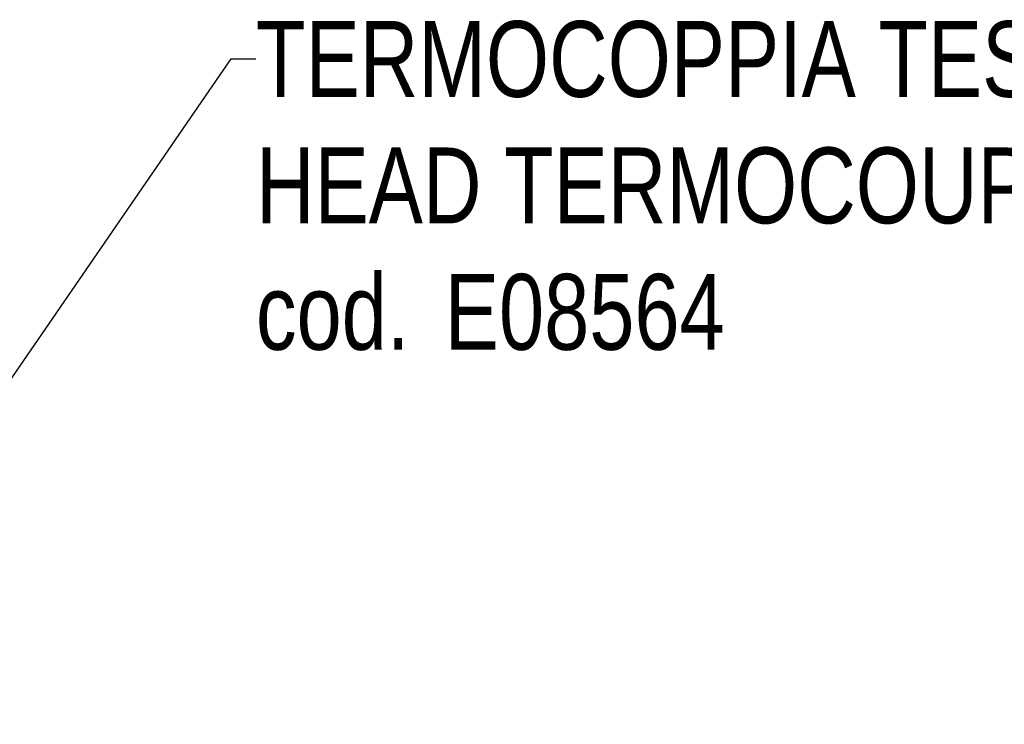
# Model space of a CAD drawing. Extents: x 0 to 1189, y 0 to 841.
# Tile 49 of 80: x 350 to 402, y 146 to 183. Entities that reach past the tile are written whole.
import ezdxf

# ---------------------------------------------------------------- set-up
doc = ezdxf.new("R2010")
doc.units = 0
doc.header["$LTSCALE"] = 65.395
doc.layers.get('0').update_dxf_attribs({"linetype": 'CONTINUOUS'})
doc.layers.add('mg_3dsla_BL7', color=7, linetype='CONTINUOUS')
doc.styles.get("Standard").update_dxf_attribs({"font": 'txt', "width": 0.8})
doc.dimstyles.get("Standard").update_dxf_attribs({"dimtxt": 3, "dimasz": 3, "dimexe": 2, "dimexo": 0, "dimtad": 1, "dimtxsty": 'STANDARD', "dimblk": '_ARROW_FILLED', "dimblk1": '_ARROW_FILLED', "dimblk2": '_ARROW_FILLED', "dimcen": 0.09, "dimazin": 3, "dimtol": 1, "dimtp": 0.01, "dimtm": 0.01, "dimtfac": 1, "dimtofl": 0, "dimtmove": 0, "dimatfit": 3, "dimtolj": 1})

# ---------------------------------------------------------------- blocks, each defined once
blk = doc.blocks.new('_ARROW_FILLED')
at = {"color": 0, "linetype": 'BYBLOCK'}
blk.add_solid([(0, 0), (-1, 0.167), (-1, -0.167)], dxfattribs=at)
blk = doc.blocks.new('MG_3DSLA_BL7', base_point=(357.138, 132.906))
at = {"layer": 'mg_3dsla_BL7', "color": 7, "linetype": 'CONTINUOUS', "insert": (362.148, 182.714), "char_height": 4, "width": 82.42857, "attachment_point": 1}
blk.add_mtext('TERMOCOPPIA TESTA\\PHEAD TERMOCOUPLE\\Pcod. {\\Ftxt.shx;\\W0.190476;\\H4.000000; }E08564', dxfattribs=at)
at = {"layer": 'mg_3dsla_BL7', "color": 7, "linetype": 'CONTINUOUS'}
blk.add_leader([(323.044, 125.78), (360.848, 180.714), (362.148, 180.714)], dimstyle='STANDARD', override={"dimtad": 0}, dxfattribs=at)

msp = doc.modelspace()

# ---------------------------------------------------------------- block references
at = {"layer": 'mg_3dsla_BL7'}
msp.add_blockref('MG_3DSLA_BL7', (357.138, 132.906), dxfattribs=at)

doc.saveas('drawing.dxf')
